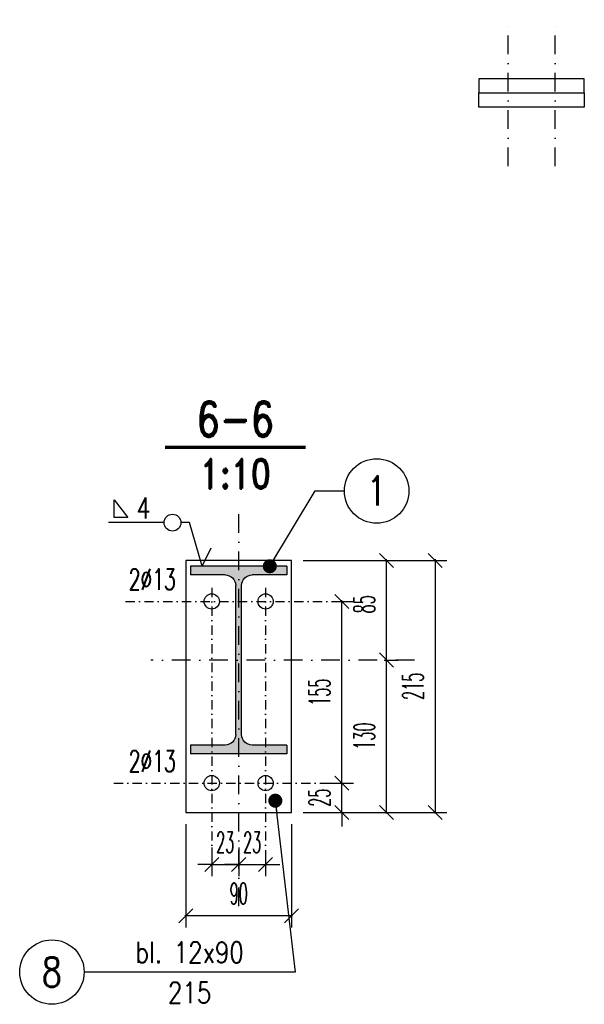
# Model space of a CAD drawing. Header units: millimetres. Extents: x -228255 to 14536, y -140109 to 119945.
# Tile 57 of 123: x -181413 to -180931, y 63437 to 64277. Entities that reach past the tile are written whole.
import ezdxf
from ezdxf.enums import TextEntityAlignment as Align

# ---------------------------------------------------------------- set-up
doc = ezdxf.new("R2010")
doc.units = ezdxf.units.MM
doc.header["$LTSCALE"] = 2.5
doc.linetypes.add('DASHDOT', pattern=[25.4, 12.7, -6.35, 0, -6.35])
doc.linetypes.add('DASHDOT2', pattern=[12.7, 6.35, -3.175, 0, -3.175])
for name, color, linetype in [('Gruba', 6, 'Continuous'), ('Opisy_stal', 7, 'Continuous'), ('Osie', 134, 'DASHDOT'), ('Osie_laczniki', 157, 'DASHDOT2'), ('stal', 4, 'Continuous'), ('Stal_przekroj', 1, 'Continuous'), ('Tekst', 31, 'Continuous'), ('Wymiary', 86, 'Continuous')]:
    doc.layers.add(name, color=color, linetype=linetype)
doc.styles.get("Standard").update_dxf_attribs({"font": 'romans.shx', "width": 0.65})
doc.styles.add('style1', font='romand.shx', dxfattribs={"width": 0.8})
doc.styles.add('style3', font='romans.shx', dxfattribs={"width": 0.5})
doc.dimstyles.new('Skala_10', dxfattribs={"dimtxt": 18, "dimasz": 12, "dimexe": 10, "dimexo": 10, "dimgap": 10, "dimtad": 1, "dimdec": 0, "dimdsep": 46, "dimtxsty": 'style3', "dimblk": 'OBLIQUE', "dimcen": 0, "dimdle": 1, "dimclrd": 256, "dimclre": 256, "dimclrt": 31, "dimadec": 1, "dimazin": 0, "dimtfac": 1, "dimtdec": 0, "dimtix": 1, "dimtmove": 2, "dimatfit": 0, "dimldrblk": 'DOT', "dimfxl": 1, "dimtolj": 1, "dimtzin": 0, "dimlwd": -1, "dimlwe": -1, "dimarcsym": 0})
doc.dimstyles.new('Skala_10$7', dxfattribs={"dimscale": 0, "dimtxt": 18, "dimasz": 12, "dimexe": 10, "dimexo": 15, "dimgap": 5, "dimtad": 1, "dimdec": 0, "dimrnd": 0.5, "dimzin": 9, "dimdsep": 46, "dimtxsty": 'Standard', "dimblk1": 'OBLIQUE', "dimblk2": 'OBLIQUE', "dimsah": 1, "dimcen": 10, "dimdle": 10, "dimclrt": 31, "dimadec": 0, "dimazin": 0, "dimtfac": 1, "dimtdec": 0, "dimtmove": 2, "dimatfit": 3, "dimldrblk": 'DOT', "dimfxl": 1, "dimtolj": 1, "dimtzin": 9, "dimarcsym": 0})

# ---------------------------------------------------------------- blocks, each defined once
blk = doc.blocks.new('I160PE')
for p, q in [((-41, 160), (41, 160)), ((-41, 160), (-41, 152.6)), ((41, 160), (41, 152.6)), ((-41, 152.6), (-11.5, 152.6)), ((11.5, 152.6), (41, 152.6)), ((-2.5, 16.4), (-2.5, 143.6)), ((2.5, 16.4), (2.5, 143.6)), ((-41, 7.4), (-11.5, 7.399999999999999)), ((-41, 7.4), (-41, 0)), ((-41, 0), (41, 0)), ((11.5, 7.399999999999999), (41, 7.4)), ((41, 7.4), (41, 0))]:
    blk.add_line(p, q)
for centre, start, end in [((-11.5, 143.6), 0, 90), ((11.5, 143.6), 90, 180), ((-11.5, 16.4), 270, 0), ((11.5, 16.4), 180, 270)]:
    blk.add_arc(centre, 9, start, end)
blk = doc.blocks.new('_Oblique')
at = {"color": 0, "linetype": 'ByBlock', "lineweight": -2}
blk.add_line((-0.5, -0.5), (0.5, 0.5), dxfattribs=at)
blk = doc.blocks.new('*D888')
at = {"layer": 'Defpoints', "color": 0, "ltscale": 0.5, "transparency": 16777216}
for p in [(-181165.3612370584, 63625.37343561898), (-181138.2923719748, 63625.37343561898), (-181181.2741604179, 63600.37343561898)]:
    blk.add_point(p, dxfattribs=at)
at = {"layer": 'Wymiary', "ltscale": 0.5, "transparency": 16777216}
for p, q in [((-181138.2923719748, 63625.37343561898), (-181138.2923719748, 63637.37343561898)), ((-181155.3612370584, 63625.37343561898), (-181128.2923719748, 63625.37343561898)), ((-181138.2923719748, 63600.37343561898), (-181138.2923719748, 63625.37343561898)), ((-181171.2741604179, 63600.37343561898), (-181128.2923719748, 63600.37343561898)), ((-181138.2923719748, 63600.37343561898), (-181138.2923719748, 63588.37343561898))]:
    blk.add_line(p, q, dxfattribs=at)
at = {"layer": 'Wymiary', "ltscale": 0.5, "transparency": 16777216, "xscale": 12, "yscale": 12, "zscale": 12}
for p, rotation in [((-181138.2923719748, 63625.37343561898), 270), ((-181138.2923719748, 63600.37343561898), 90)]:
    blk.add_blockref('_Oblique', p, dxfattribs=dict(at, rotation=rotation))
at = {"layer": 'Wymiary', "color": 31, "ltscale": 0.5, "transparency": 16777216, "insert": (-181157.2923719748, 63612.87343561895), "char_height": 18, "attachment_point": 5, "rotation": 90, "style": 'style3'}
blk.add_mtext('\\A1;25', dxfattribs=at)
blk = doc.blocks.new('_Dot')
at = {"color": 0, "linetype": 'ByBlock', "lineweight": -2}
blk.add_line((-0.5, 0), (-1, 0), dxfattribs=at)
at = {"color": 0, "linetype": 'ByBlock', "const_width": 0.5}
blk.add_lwpolyline([(-0.25, 0, 1), (0.25, 0, 1)], format="xyb", close=True, dxfattribs=at)
blk = doc.blocks.new('*D889')
at = {"layer": 'Defpoints', "color": 0, "ltscale": 0.5, "transparency": 16777216}
for p in [(-181154.5757125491, 63780.37343561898), (-181138.2923719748, 63780.37343561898), (-181165.3612370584, 63625.37343561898)]:
    blk.add_point(p, dxfattribs=at)
at = {"layer": 'Wymiary', "ltscale": 0.5, "transparency": 16777216}
for p, q in [((-181144.5757125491, 63780.37343561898), (-181128.2923719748, 63780.37343561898)), ((-181138.2923719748, 63624.37343561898), (-181138.2923719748, 63781.37343561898)), ((-181155.3612370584, 63625.37343561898), (-181128.2923719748, 63625.37343561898))]:
    blk.add_line(p, q, dxfattribs=at)
at = {"layer": 'Wymiary', "ltscale": 0.5, "transparency": 16777216, "xscale": 12, "yscale": 12, "zscale": 12}
for p, rotation in [((-181138.2923719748, 63780.37343561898), 90), ((-181138.2923719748, 63625.37343561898), 270)]:
    blk.add_blockref('_Oblique', p, dxfattribs=dict(at, rotation=rotation))
at = {"layer": 'Wymiary', "color": 31, "ltscale": 0.5, "transparency": 16777216, "insert": (-181157.2923719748, 63702.87343561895), "char_height": 18, "attachment_point": 5, "rotation": 90, "style": 'style3'}
blk.add_mtext('\\A1;155', dxfattribs=at)
blk = doc.blocks.new('*D890')
at = {"layer": 'Defpoints', "color": 0, "ltscale": 0.5, "transparency": 16777216}
for p in [(-181112.2066030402, 63730.37343561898), (-181100.1189300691, 63730.37343561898), (-181181.2741604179, 63600.37343561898)]:
    blk.add_point(p, dxfattribs=at)
at = {"layer": 'Wymiary', "ltscale": 0.5, "transparency": 16777216}
for p, q in [((-181102.2066030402, 63730.37343561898), (-181090.1189300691, 63730.37343561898)), ((-181100.1189300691, 63599.37343561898), (-181100.1189300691, 63731.37343561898)), ((-181171.2741604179, 63600.37343561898), (-181090.1189300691, 63600.37343561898))]:
    blk.add_line(p, q, dxfattribs=at)
at = {"layer": 'Wymiary', "ltscale": 0.5, "transparency": 16777216, "xscale": 12, "yscale": 12, "zscale": 12}
for p, rotation in [((-181100.1189300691, 63730.37343561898), 90), ((-181100.1189300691, 63600.37343561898), 270)]:
    blk.add_blockref('_Oblique', p, dxfattribs=dict(at, rotation=rotation))
at = {"layer": 'Wymiary', "color": 31, "ltscale": 0.5, "transparency": 16777216, "insert": (-181119.1189300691, 63665.37343561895), "char_height": 18, "attachment_point": 5, "rotation": 90, "style": 'style3'}
blk.add_mtext('\\A1;130', dxfattribs=at)
blk = doc.blocks.new('*D891')
at = {"layer": 'Defpoints', "color": 0, "ltscale": 0.5, "transparency": 16777216}
for p in [(-181181.2741604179, 63815.37343561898), (-181100.1189300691, 63815.37343561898), (-181112.2066030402, 63730.37343561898)]:
    blk.add_point(p, dxfattribs=at)
at = {"layer": 'Wymiary', "ltscale": 0.5, "transparency": 16777216}
for p, q in [((-181171.2741604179, 63815.37343561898), (-181090.1189300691, 63815.37343561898)), ((-181100.1189300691, 63729.37343561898), (-181100.1189300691, 63816.37343561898)), ((-181102.2066030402, 63730.37343561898), (-181090.1189300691, 63730.37343561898))]:
    blk.add_line(p, q, dxfattribs=at)
at = {"layer": 'Wymiary', "ltscale": 0.5, "transparency": 16777216, "xscale": 12, "yscale": 12, "zscale": 12}
for p, rotation in [((-181100.1189300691, 63815.37343561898), 90), ((-181100.1189300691, 63730.37343561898), 270)]:
    blk.add_blockref('_Oblique', p, dxfattribs=dict(at, rotation=rotation))
at = {"layer": 'Wymiary', "color": 31, "ltscale": 0.5, "transparency": 16777216, "insert": (-181119.1189300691, 63777.87343561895), "char_height": 18, "attachment_point": 5, "rotation": 90, "style": 'style3'}
blk.add_mtext('\\A1;85', dxfattribs=at)
blk = doc.blocks.new('*D892')
at = {"layer": 'Defpoints', "color": 0, "ltscale": 0.5, "transparency": 16777216}
for p in [(-181249.2741604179, 63580.48625341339), (-181226.2741604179, 63580.48625341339), (-181226.2741604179, 63555.89790409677)]:
    blk.add_point(p, dxfattribs=at)
at = {"layer": 'Wymiary', "ltscale": 0.5, "transparency": 16777216}
for p, q in [((-181249.2741604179, 63570.48625341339), (-181249.2741604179, 63545.89790409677)), ((-181226.2741604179, 63570.48625341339), (-181226.2741604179, 63545.89790409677)), ((-181249.2741604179, 63555.89790409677), (-181261.2741604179, 63555.89790409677)), ((-181249.2741604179, 63555.89790409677), (-181226.2741604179, 63555.89790409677)), ((-181226.2741604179, 63555.89790409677), (-181214.2741604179, 63555.89790409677))]:
    blk.add_line(p, q, dxfattribs=at)
at = {"layer": 'Wymiary', "ltscale": 0.5, "transparency": 16777216, "xscale": 12, "yscale": 12, "zscale": 12}
blk.add_blockref('_Oblique', (-181249.2741604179, 63555.89790409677), dxfattribs=at)
at = {"layer": 'Wymiary', "ltscale": 0.5, "transparency": 16777216, "xscale": 12, "yscale": 12, "zscale": 12, "rotation": 180}
blk.add_blockref('_Oblique', (-181226.2741604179, 63555.89790409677), dxfattribs=at)
at = {"layer": 'Wymiary', "color": 31, "ltscale": 0.5, "transparency": 16777216, "insert": (-181237.7741604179, 63574.89790409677), "char_height": 18, "attachment_point": 5, "style": 'style3'}
blk.add_mtext('\\A1;23', dxfattribs=at)
blk = doc.blocks.new('*D942')
at = {"layer": 'Defpoints', "color": 0, "ltscale": 0.5, "transparency": 16777216}
for p in [(-181226.2741604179, 63580.48625341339), (-181203.2741604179, 63577.81105081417), (-181203.2741604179, 63555.89790409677)]:
    blk.add_point(p, dxfattribs=at)
at = {"layer": 'Wymiary', "ltscale": 0.5, "transparency": 16777216}
for p, q in [((-181226.2741604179, 63570.48625341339), (-181226.2741604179, 63545.89790409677)), ((-181203.2741604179, 63567.81105081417), (-181203.2741604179, 63545.89790409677)), ((-181226.2741604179, 63555.89790409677), (-181238.2741604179, 63555.89790409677)), ((-181226.2741604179, 63555.89790409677), (-181203.2741604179, 63555.89790409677)), ((-181203.2741604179, 63555.89790409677), (-181191.2741604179, 63555.89790409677))]:
    blk.add_line(p, q, dxfattribs=at)
at = {"layer": 'Wymiary', "ltscale": 0.5, "transparency": 16777216, "xscale": 12, "yscale": 12, "zscale": 12}
blk.add_blockref('_Oblique', (-181226.2741604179, 63555.89790409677), dxfattribs=at)
at = {"layer": 'Wymiary', "ltscale": 0.5, "transparency": 16777216, "xscale": 12, "yscale": 12, "zscale": 12, "rotation": 180}
blk.add_blockref('_Oblique', (-181203.2741604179, 63555.89790409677), dxfattribs=at)
at = {"layer": 'Wymiary', "color": 31, "ltscale": 0.5, "transparency": 16777216, "insert": (-181214.7741604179, 63574.89790409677), "char_height": 18, "attachment_point": 5, "style": 'style3'}
blk.add_mtext('\\A1;23', dxfattribs=at)
blk = doc.blocks.new('*D943')
at = {"layer": 'Defpoints', "color": 0, "ltscale": 0.5, "transparency": 16777216}
for p in [(-181271.2741604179, 63600.37343561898), (-181181.2741604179, 63600.37343561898), (-181271.2741604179, 63512.15070628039)]:
    blk.add_point(p, dxfattribs=at)
at = {"layer": 'Wymiary', "ltscale": 0.5, "transparency": 16777216}
for p, q in [((-181271.2741604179, 63590.37343561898), (-181271.2741604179, 63502.15070628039)), ((-181181.2741604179, 63590.37343561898), (-181181.2741604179, 63502.15070628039)), ((-181180.2741604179, 63512.15070628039), (-181272.2741604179, 63512.15070628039))]:
    blk.add_line(p, q, dxfattribs=at)
at = {"layer": 'Wymiary', "ltscale": 0.5, "transparency": 16777216, "xscale": 12, "yscale": 12, "zscale": 12, "rotation": 180}
blk.add_blockref('_Oblique', (-181271.2741604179, 63512.15070628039), dxfattribs=at)
at = {"layer": 'Wymiary', "ltscale": 0.5, "transparency": 16777216, "xscale": 12, "yscale": 12, "zscale": 12}
blk.add_blockref('_Oblique', (-181181.2741604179, 63512.15070628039), dxfattribs=at)
at = {"layer": 'Wymiary', "color": 31, "ltscale": 0.5, "transparency": 16777216, "insert": (-181226.2741604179, 63531.15070628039), "char_height": 18, "attachment_point": 5, "style": 'style3'}
blk.add_mtext('\\A1;90', dxfattribs=at)
blk = doc.blocks.new('Elem_prawy')
at = {"color": 7}
blk.add_line((0, -5.684341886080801e-14), (25, -2.842170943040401e-14), dxfattribs=at)
blk.add_circle((52.5, -5.684341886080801e-14), 27.5, dxfattribs=at)
at = {"color": 31, "width": 0.8}
blk.add_attdef('22', text='', height=25, dxfattribs=at).set_placement((52.5, -5.684341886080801e-14), align=Align.MIDDLE)
blk = doc.blocks.new('Pach_obwod_lewa')
at = {"color": 7}
for p, q in [((-64.08000000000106, 19.44000000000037), (-52.55999999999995, 4.320000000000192)), ((-64.08000000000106, 4.320000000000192), (-64.08000000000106, 19.44000000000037)), ((-21.60000000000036, 2.842170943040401e-14), (-69.11999999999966, 2.842170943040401e-14)), ((-52.55999999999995, 4.320000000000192), (-64.08000000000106, 4.320000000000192)), ((-2.273736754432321e-13, 2.842170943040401e-14), (-7.200000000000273, 2.842170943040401e-14))]:
    blk.add_line(p, q, dxfattribs=at)
blk.add_circle((-14.40000000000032, 2.842170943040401e-14), 7.2, dxfattribs=at)
at = {"color": 31, "width": 0.8}
blk.add_attdef('A', (-45.3599999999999, 3.600000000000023), '', height=18, dxfattribs=at)
blk = doc.blocks.new('Op_el_lewy')
at = {"color": 7}
blk.add_line((0, 8.526512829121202e-14), (-180, 8.526512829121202e-14), dxfattribs=at)
blk.add_circle((-207.5, 8.526512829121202e-14), 27.5, dxfattribs=at)
at = {"color": 31, "width": 0.8}
for tag, p in [('ZK_120X120X5', (-90, 7.874999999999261)), ('1000', (-90, -26.64899999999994))]:
    blk.add_attdef(tag, text='', height=18, dxfattribs=at).set_placement(p, align=Align.CENTER)
blk.add_attdef('22', text='', height=25, dxfattribs=at).set_placement((-207.5, 8.526512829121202e-14), align=Align.MIDDLE)
blk = doc.blocks.new('*D655')
at = {"layer": 'Defpoints', "color": 0, "ltscale": 0.5, "transparency": 16777216}
for p in [(-181181.2741604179, 63815.37343561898), (-181181.2741604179, 63600.37343561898), (-181058.5690731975, 63600.37343561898)]:
    blk.add_point(p, dxfattribs=at)
at = {"layer": 'Wymiary', "ltscale": 0.5, "transparency": 16777216}
for p, q in [((-181171.2741604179, 63815.37343561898), (-181048.5690731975, 63815.37343561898)), ((-181058.5690731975, 63816.37343561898), (-181058.5690731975, 63599.37343561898)), ((-181171.2741604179, 63600.37343561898), (-181048.5690731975, 63600.37343561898))]:
    blk.add_line(p, q, dxfattribs=at)
at = {"layer": 'Wymiary', "ltscale": 0.5, "transparency": 16777216, "xscale": 12, "yscale": 12, "zscale": 12}
for p, rotation in [((-181058.5690731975, 63815.37343561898), 90), ((-181058.5690731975, 63600.37343561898), 270)]:
    blk.add_blockref('_Oblique', p, dxfattribs=dict(at, rotation=rotation))
at = {"layer": 'Wymiary', "color": 31, "ltscale": 0.5, "transparency": 16777216, "insert": (-181077.5690731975, 63707.87343561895), "char_height": 18, "attachment_point": 5, "rotation": 90, "style": 'style3'}
blk.add_mtext('\\A1;215', dxfattribs=at)

msp = doc.modelspace()

# ---------------------------------------------------------------- hatches: boundary and pattern name
at = {"layer": 'Stal_przekroj', "ltscale": 0.5}
h = msp.add_hatch(color=256, dxfattribs=at)
h.dxf.hatch_style = 1
h.paths.add_polyline_path([(-181185.2741604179, 63657.77343561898), (-181214.7741604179, 63657.77343561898, -0.4142135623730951), (-181223.7741604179, 63666.77343561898), (-181223.7741604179, 63793.97343561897, -0.4142135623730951), (-181214.7741604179, 63802.97343561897), (-181185.2741604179, 63802.97343561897), (-181185.2741604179, 63810.37343561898), (-181267.2741604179, 63810.37343561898), (-181267.2741604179, 63802.97343561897), (-181237.7741604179, 63802.97343561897, -0.4142135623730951), (-181228.7741604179, 63793.97343561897), (-181228.7741604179, 63666.77343561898, -0.4142135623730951), (-181237.7741604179, 63657.77343561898), (-181267.2741604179, 63657.77343561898), (-181267.2741604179, 63650.37343561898), (-181185.2741604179, 63650.37343561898)])

# ---------------------------------------------------------------- linework, layer by layer
at = {"layer": 'Gruba', "const_width": 3}
msp.add_lwpolyline([(-181289.1609384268, 63911.82802676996), (-181169.1609384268, 63911.82802676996)], dxfattribs=at)
at = {"layer": 'Opisy_stal', "ltscale": 0.5}
for q in [(-181268.3374838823, 63847.54282477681), (-181249.8349895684, 63826.04970241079)]:
    msp.add_line((-181257.3975453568, 63810.37343561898), q, dxfattribs=at)
at = {"layer": 'Osie', "ltscale": 0.5}
for p, q in [((-180996.2741604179, 64151.63022048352), (-180996.2741604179, 64276.63022048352)), ((-180956.2741604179, 64151.63022048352), (-180956.2741604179, 64276.63022048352)), ((-181226.2741604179, 63520.37343561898), (-181226.2741604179, 63858.06185572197)), ((-181076.2741604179, 63730.37343561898), (-181301.2741604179, 63730.37343561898))]:
    msp.add_line(p, q, dxfattribs=at)
at = {"layer": 'Osie_laczniki', "ltscale": 0.5}
for p, q in [((-181249.2741604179, 63791.87343561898), (-181249.2741604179, 63558.87343561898)), ((-181203.2741604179, 63791.87343561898), (-181203.2741604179, 63558.87343561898)), ((-181322.7741604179, 63780.37343561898), (-181141.2741604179, 63780.37343561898)), ((-181332.7741604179, 63625.37343561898), (-181141.2741604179, 63625.37343561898))]:
    msp.add_line(p, q, dxfattribs=at)
at = {"layer": 'stal', "ltscale": 0.5}
for points in [[(-181021.2741604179, 64226.13022048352), (-181021.2741604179, 64214.13022048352), (-180931.2741604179, 64214.13022048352), (-180931.2741604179, 64226.13022048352)], [(-181021.2741604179, 64202.13022048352), (-181021.2741604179, 64214.13022048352), (-180931.2741604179, 64214.13022048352), (-180931.2741604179, 64202.13022048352)], [(-181271.2741604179, 63600.37343561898), (-181181.2741604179, 63600.37343561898), (-181181.2741604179, 63815.37343561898), (-181271.2741604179, 63815.37343561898)]]:
    msp.add_lwpolyline(points, close=True, dxfattribs=at)
for centre in [(-181249.2741604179, 63780.37343561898), (-181203.2741604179, 63780.37343561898), (-181249.2741604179, 63625.37343561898), (-181203.2741604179, 63625.37343561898)]:
    msp.add_circle(centre, 6.5, dxfattribs=at)

# ---------------------------------------------------------------- block references
at = {"layer": 'Opisy_stal', "ltscale": 0.5}
for name, p, values in [('Elem_prawy', (-181161.0189185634, 63874.58069654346), {'22': '1'}), ('Pach_obwod_lewa', (-181268.3374838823, 63847.54282477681), {'A': '4'}), ('Op_el_lewy', (-181178.1896295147, 63464.15059160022), {'1000': '215', '22': '8', 'ZK_120X120X5': 'bl. 12x90'})]:
    msp.add_blockref(name, p, dxfattribs=at).add_auto_attribs(values)
at = {"layer": 'Stal_przekroj', "ltscale": 0.5, "xscale": -1}
msp.add_blockref('I160PE', (-181226.2741604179, 63650.37343561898), dxfattribs=at)

# ---------------------------------------------------------------- texts
at = {"layer": 'Gruba', "style": 'style1', "width": 0.8}
msp.add_text('6-6', height=30, dxfattribs=at).set_placement((-181229.1609384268, 63911.82802676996), align=Align.BOTTOM_CENTER)
msp.add_text('1:10', height=25, dxfattribs=at).set_placement((-181229.1609384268, 63901.82802676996), align=Align.TOP_CENTER)
at = {"layer": 'Tekst', "ltscale": 0.5, "width": 0.65}
for p in [(-181320.1370522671, 63790.10723557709), (-181320.1370522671, 63635.10723557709)]:
    msp.add_text('2%%C13', height=18, dxfattribs=at).set_placement(p)

# ---------------------------------------------------------------- dimensions: what is measured, and where the dimension line sits
at = {"layer": 'Wymiary', "ltscale": 0.5}
dim = msp.add_linear_dim(base=(-181100.1189300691, 63815.37343561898), p1=(-181112.2066030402, 63730.37343561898), p2=(-181181.2741604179, 63815.37343561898), angle=90, dimstyle='Skala_10', dxfattribs=at)
dim.commit()
dim.dimension.update_dxf_attribs({"geometry": '*D891', "text_midpoint": (-181119.1189300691, 63777.87343561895), "dimtype": 160})
for base, p1, p2, picture, middle in [((-181058.5690731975, 63600.37343561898), (-181181.2741604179, 63815.37343561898), (-181181.2741604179, 63600.37343561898), '*D655', (-181077.5690731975, 63707.87343561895)), ((-181138.2923719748, 63780.37343561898), (-181165.3612370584, 63625.37343561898), (-181154.5757125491, 63780.37343561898), '*D889', (-181157.2923719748, 63702.87343561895)), ((-181100.1189300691, 63730.37343561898), (-181181.2741604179, 63600.37343561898), (-181112.2066030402, 63730.37343561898), '*D890', (-181119.1189300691, 63665.37343561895)), ((-181138.2923719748, 63625.37343561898), (-181181.2741604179, 63600.37343561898), (-181165.3612370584, 63625.37343561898), '*D888', (-181157.2923719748, 63612.87343561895))]:
    dim = msp.add_linear_dim(base=base, p1=p1, p2=p2, angle=90, dimstyle='Skala_10', dxfattribs=at)
    dim.commit()
    dim.dimension.update_dxf_attribs({"geometry": picture, "text_midpoint": middle})
for base, p1, p2, picture, middle in [((-181271.2741604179, 63512.15070628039), (-181181.2741604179, 63600.37343561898), (-181271.2741604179, 63600.37343561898), '*D943', (-181226.2741604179, 63531.15070628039)), ((-181226.2741604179, 63555.89790409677), (-181249.2741604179, 63580.48625341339), (-181226.2741604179, 63580.48625341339), '*D892', (-181237.7741604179, 63574.89790409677)), ((-181203.2741604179, 63555.89790409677), (-181226.2741604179, 63580.48625341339), (-181203.2741604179, 63577.81105081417), '*D942', (-181214.7741604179, 63574.89790409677))]:
    dim = msp.add_linear_dim(base=base, p1=p1, p2=p2, dimstyle='Skala_10', dxfattribs=at)
    dim.commit()
    dim.dimension.update_dxf_attribs({"geometry": picture, "text_midpoint": middle})

# ---------------------------------------------------------------- leaders
at = {"layer": 'Opisy_stal', "ltscale": 0.5}
for points in [[(-181199.7107160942, 63810.37343561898), (-181161.0189185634, 63874.58069654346)], [(-181195.0068091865, 63610.32852224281), (-181178.1896295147, 63464.15059160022)]]:
    msp.add_leader(points, dimstyle='Skala_10$7', override={"dimscale": 1, "dimtad": 0}, dxfattribs=at)

doc.saveas('drawing.dxf')
